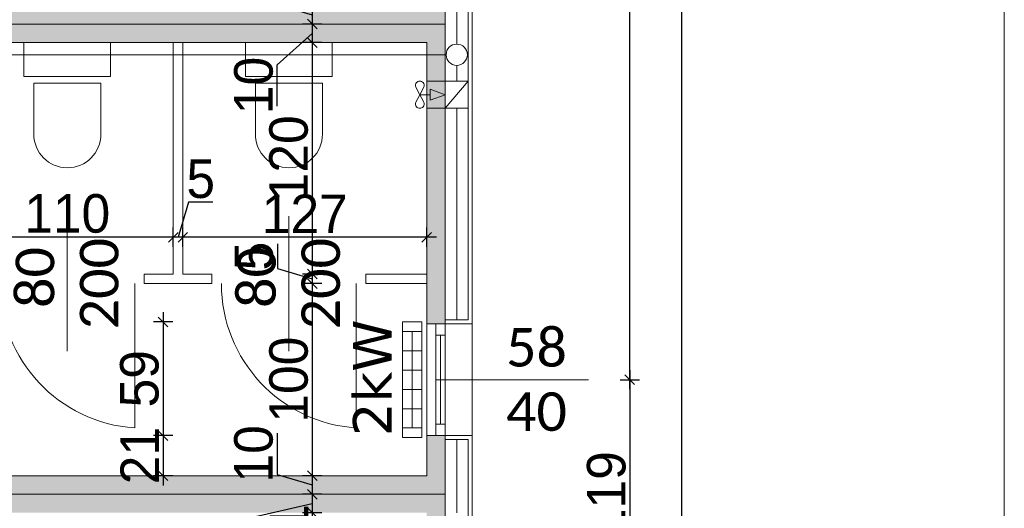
# Model space of a CAD drawing. Header units: millimetres. Extents: x 1962 to 3194, y -795 to -219.
# Tile 156 of 256: x 2525.5 to 2530.61, y -532.03 to -529.5. Entities that reach past the tile are written whole.
import ezdxf

# ---------------------------------------------------------------- set-up
doc = ezdxf.new("R2010")
doc.units = ezdxf.units.MM
doc.layers.get('0').update_dxf_attribs({"lineweight": 5})
doc.layers.get('Defpoints').update_dxf_attribs({"lineweight": 9})
for name, color, linetype, lineweight in [('A_hatch nawierzchnia', 253, 'Continuous', 9), ('A_obiekty kontenery', 152, 'Continuous', 9), ('A_obiekty kontenery elewacja', 62, 'Continuous', 9), ('A_obiekty kontenery izolacja', 213, 'BATTING', 9), ('A_obiekty kontenery opisy', 142, 'Continuous', 9), ('A_wymiary detale', 82, 'Continuous', 9), ('A_wyposażenie armatura sanitarna', 132, 'Continuous', 9), ('A_wyposażenie grzejniki elektr.', 22, 'Continuous', 9), ('A_wyposażenie kanalizacja', 32, 'Continuous', 9), ('A_wyposażenie przegrody wew.', 143, 'Continuous', 9), ('A_wyposażenie stolarka', 16, 'Continuous', 9), ('A_wyposażenie wentylacja i klimatyzacja', 95, 'Continuous', 9)]:
    doc.layers.add(name, color=color, linetype=linetype, lineweight=lineweight)
doc.styles.add('wymiary pzt', font='txt')
doc.linetypes.add('BATTING', pattern='A,0.00254,-2.54,[134,ltypeshp.shx,S=2.54,R=0,X=-2.54,Y=0],-5.08,[134,ltypeshp.shx,S=2.54,R=180,X=2.54,Y=0],-2.54', length=10.16254)
doc.dimstyles.new('wymiary detale', dxfattribs={"dimtxt": 0.2, "dimasz": 0.05, "dimexe": 0.05, "dimexo": 0, "dimgap": 0.02, "dimtad": 1, "dimdec": 0, "dimlfac": 100, "dimzin": 0, "dimtxsty": 'wymiary pzt', "dimblk": 'OBLIQUE', "dimcen": 0.1, "dimdle": 0.05, "dimadec": 1, "dimazin": 0, "dimtfac": 1, "dimtmove": 0, "dimatfit": 3, "dimfxl": 0, "dimarcsym": 0})

# ---------------------------------------------------------------- blocks, each defined once
blk = doc.blocks.new('zw$6F2B')
at = {"layer": 'A_wyposażenie armatura sanitarna'}
blk.add_lwpolyline([(0.1735, 0.21), (0.1735, 0.475, 1), (-0.175, 0.475), (-0.175, 0.21)], format="xyb", close=True, dxfattribs=at)
blk.add_lwpolyline([(-0.225, 0.175), (0.225, 0.175), (0.225, 0), (-0.225, 0)], close=True, dxfattribs=at)
blk = doc.blocks.new('zw$9861')
at = {"layer": 'A_wyposażenie grzejniki elektr.'}
for p, q in [((-0.1, 0.25), (0, 0.25)), ((-0.05, 0.25), (-0.05, -0.25)), ((-0.1, 0.15), (0, 0.15)), ((-0.1, 0.05), (0, 0.05)), ((-0.1, -0.05), (0, -0.05)), ((-0.1, -0.15), (0, -0.15)), ((-0.1, -0.25), (0, -0.25))]:
    blk.add_line(p, q, dxfattribs=at)
blk.add_lwpolyline([(-0.1, -0.3), (0, -0.3), (0, 0.3), (-0.1, 0.3)], close=True, dxfattribs=at)
at = {"layer": 'A_wyposażenie grzejniki elektr.', "insert": (-0.2565, 0.01), "char_height": 0.2, "width": 0.872235, "attachment_point": 5, "rotation": 90, "style": 'wymiary pzt'}
blk.add_mtext('{\\fVerdana|b0|i0|c238|p34;2kW}', dxfattribs=at)
blk = doc.blocks.new('zw$F88C')
at = {"layer": 'A_wyposażenie wentylacja i klimatyzacja'}
h = blk.add_hatch(color=256, dxfattribs=at)
h.dxf.hatch_style = 1
h.paths.add_polyline_path([(0.0417, 0.0187), (0.07, 0.0187), (0.0983, 0.0187), (0.07, 0.096)])
for p, q in [((0, 0.096), (0.14, 0.216)), ((0, 0.096), (0.14, 0.096)), ((0.07, -0.036), (0.07, 0.0187)), ((0.07, -0.036), (0.0305, -0.0154)), ((0.07, -0.036), (0.0305, -0.0566)), ((0.07, -0.036), (0.1095, -0.0154)), ((0.07, -0.036), (0.1095, -0.0566))]:
    blk.add_line(p, q, dxfattribs=at)
blk.add_lwpolyline([(0, 0.216), (0.14, 0.216), (0.14, 0), (0, 0)], close=True, dxfattribs=at)
for points in [[(0.07, 0.096), (0.0417, 0.0187), (0.07, 0.0187)], [(0.07, 0.096), (0.0983, 0.0187), (0.07, 0.0187)]]:
    blk.add_lwpolyline(points, dxfattribs=at)
for centre, radius, start, end in [((0.024, -0.036), 0.024, 133.8139, 226.1861), ((0.0212, -0.0331), 0.02, 62.4472, 133.8139), ((0.1188, -0.0331), 0.02, 46.1861, 117.5528), ((0.116, -0.036), 0.024, 313.8139, 46.1861), ((0.0212, -0.0389), 0.02, 226.1861, 297.5528), ((0.1188, -0.0389), 0.02, 242.4472, 313.8139)]:
    blk.add_arc(centre, radius, start, end, dxfattribs=at)
blk = doc.blocks.new('zw$7A52')
at = {"layer": 'A_wyposażenie stolarka'}
for p, q in [((-0.4, -0.35), (-0.4, 0.35)), ((-0.05, 0), (-0.05, -0.7483))]:
    blk.add_line(p, q, dxfattribs=at)
blk.add_arc((0, 0), 0.75, 180, 266.1774, dxfattribs=at)
at = {"layer": 'A_wyposażenie stolarka', "insert": (-0.4, 0), "char_height": 0.2, "width": 0.488349, "attachment_point": 5, "rotation": 90, "style": 'wymiary pzt'}
blk.add_mtext('{\\fCalibri|b0|i0|c238|p34;\\W0.90929; }{\\fCalibri|b0|i0|c238|p34;80}\\P{\\fCalibri|b0|i0|c238|p34;200}', dxfattribs=at)
blk = doc.blocks.new('zw$1FD4')
at = {"layer": 'A_wyposażenie stolarka'}
blk.add_line((0.024, 0.06), (0.024, 0.52), dxfattribs=at)
for points in [[(0, 0.58), (0.048, 0.58), (0.048, 0), (0, 0)], [(0, 0.58), (0.048, 0.58), (0.048, 0.52), (0, 0.52)], [(0, 0), (0.048, 0), (0.048, 0.06), (0, 0.06)]]:
    blk.add_lwpolyline(points, close=True, dxfattribs=at)
blk = doc.blocks.new('_Oblique')
at = {"color": 0, "linetype": 'ByBlock', "lineweight": -2}
blk.add_line((-0.5, -0.5), (0.5, 0.5), dxfattribs=at)
blk = doc.blocks.new('*D1332')
at = {"layer": 'A_obiekty kontenery opisy', "color": 0, "lineweight": -2}
for p, q in [((2.7624, 0.1), (2.7624, -27.198)), ((2.6624, 0), (2.8624, 0)), ((2.6624, -27.098), (2.8624, -27.098))]:
    blk.add_line(p, q, dxfattribs=at)
at = {"layer": 'Defpoints', "color": 0}
for p in [(0, 0), (0, -27.098), (2.7624, -27.098)]:
    blk.add_point(p, dxfattribs=at)
at = {"layer": 'A_obiekty kontenery opisy', "color": 0, "lineweight": -2, "xscale": 0.1, "yscale": 0.1, "zscale": 0.1}
for p, rotation in [((2.7624, 0), 90), ((2.7624, -27.098), 270)]:
    blk.add_blockref('_Oblique', p, dxfattribs=dict(at, rotation=rotation))
at = {"layer": 'A_obiekty kontenery opisy', "color": 0, "insert": (2.5183, -13.549), "char_height": 0.4, "attachment_point": 5, "rotation": 90, "style": 'wymiary pzt'}
blk.add_mtext('2710', dxfattribs=at)
blk = doc.blocks.new('*D696')
at = {"layer": 'A_wymiary detale', "color": 0, "lineweight": -2}
for p, q in [((2528.6663, -531.4166), (2528.6663, -526.8946)), ((2528.6163, -526.9446), (2528.7163, -526.9446)), ((2528.6163, -531.3666), (2528.7163, -531.3666))]:
    blk.add_line(p, q, dxfattribs=at)
at = {"layer": 'Defpoints', "color": 0}
for p in [(2527.8483, -526.9446), (2528.6663, -526.9446), (2527.8483, -531.3666)]:
    blk.add_point(p, dxfattribs=at)
at = {"layer": 'A_wymiary detale', "color": 0, "lineweight": -2, "xscale": 0.05, "yscale": 0.05, "zscale": 0.05}
for p, rotation in [((2528.6663, -526.9446), 90), ((2528.6663, -531.3666), 270)]:
    blk.add_blockref('_Oblique', p, dxfattribs=dict(at, rotation=rotation))
at = {"layer": 'A_wymiary detale', "color": 0, "insert": (2528.5452, -529.1556), "char_height": 0.2, "attachment_point": 5, "rotation": 90, "style": 'wymiary pzt'}
blk.add_mtext('442', dxfattribs=at)
blk = doc.blocks.new('*D698')
at = {"layer": 'A_wymiary detale', "color": 0, "lineweight": -2}
for p, q in [((2526.8362, -529.2066), (2526.8362, -529.42)), ((2526.8362, -529.42), (2527.0183, -529.4746)), ((2527.0183, -529.3766), (2527.0183, -529.5726)), ((2527.0683, -529.4266), (2526.9683, -529.4266)), ((2527.0683, -529.5226), (2526.9683, -529.5226))]:
    blk.add_line(p, q, dxfattribs=at)
at = {"layer": 'Defpoints', "color": 0}
for p in [(2527.6123, -529.4266), (2527.0183, -529.5226), (2527.7083, -529.5226)]:
    blk.add_point(p, dxfattribs=at)
at = {"layer": 'A_wymiary detale', "color": 0, "lineweight": -2, "xscale": 0.05, "yscale": 0.05, "zscale": 0.05}
for p, rotation in [((2527.0183, -529.4266), 90), ((2527.0183, -529.5226), 270)]:
    blk.add_blockref('_Oblique', p, dxfattribs=dict(at, rotation=rotation))
at = {"layer": 'A_wymiary detale', "color": 0, "insert": (2526.7141, -529.3133), "char_height": 0.2, "attachment_point": 5, "rotation": 90, "style": 'wymiary pzt'}
blk.add_mtext('10', dxfattribs=at)
blk = doc.blocks.new('*D699')
at = {"layer": 'A_wymiary detale', "color": 0, "lineweight": -2}
for p, q in [((2527.0183, -529.4726), (2527.0183, -529.6686)), ((2527.0683, -529.5226), (2526.9683, -529.5226)), ((2526.8362, -529.734), (2527.0183, -529.5706)), ((2527.0683, -529.6186), (2526.9683, -529.6186)), ((2526.8362, -529.9474), (2526.8362, -529.734))]:
    blk.add_line(p, q, dxfattribs=at)
at = {"layer": 'Defpoints', "color": 0}
for p in [(2527.7083, -529.5226), (2527.0183, -529.6186), (2527.6123, -529.6186)]:
    blk.add_point(p, dxfattribs=at)
at = {"layer": 'A_wymiary detale', "color": 0, "lineweight": -2, "xscale": 0.05, "yscale": 0.05, "zscale": 0.05}
for p, rotation in [((2527.0183, -529.5226), 90), ((2527.0183, -529.6186), 270)]:
    blk.add_blockref('_Oblique', p, dxfattribs=dict(at, rotation=rotation))
at = {"layer": 'A_wymiary detale', "color": 0, "insert": (2526.7141, -529.8407), "char_height": 0.2, "attachment_point": 5, "rotation": 90, "style": 'wymiary pzt'}
blk.add_mtext('10', dxfattribs=at)
blk = doc.blocks.new('*D700')
at = {"layer": 'A_wymiary detale', "color": 0, "lineweight": -2}
for p, q in [((2527.0183, -529.5686), (2527.0183, -530.8686)), ((2527.0683, -529.6186), (2526.9683, -529.6186)), ((2527.0683, -530.8186), (2526.9683, -530.8186))]:
    blk.add_line(p, q, dxfattribs=at)
at = {"layer": 'Defpoints', "color": 0}
for p in [(2527.6123, -529.6186), (2527.0183, -530.8186), (2527.6123, -530.8186)]:
    blk.add_point(p, dxfattribs=at)
at = {"layer": 'A_wymiary detale', "color": 0, "lineweight": -2, "xscale": 0.05, "yscale": 0.05, "zscale": 0.05}
for p, rotation in [((2527.0183, -529.6186), 90), ((2527.0183, -530.8186), 270)]:
    blk.add_blockref('_Oblique', p, dxfattribs=dict(at, rotation=rotation))
at = {"layer": 'A_wymiary detale', "color": 0, "insert": (2526.8962, -530.2186), "char_height": 0.2, "attachment_point": 5, "rotation": 90, "style": 'wymiary pzt'}
blk.add_mtext('120', dxfattribs=at)
blk = doc.blocks.new('*D701')
at = {"layer": 'A_wymiary detale', "color": 0, "lineweight": -2}
for p, q in [((2526.8372, -530.662), (2526.8372, -530.7893)), ((2526.8372, -530.7893), (2527.0183, -530.8436)), ((2527.0183, -530.7686), (2527.0183, -530.9186)), ((2527.0683, -530.8186), (2526.9683, -530.8186)), ((2527.0683, -530.8686), (2526.9683, -530.8686))]:
    blk.add_line(p, q, dxfattribs=at)
at = {"layer": 'Defpoints', "color": 0}
for p in [(2527.6123, -530.8186), (2527.0183, -530.8686), (2527.6123, -530.8686)]:
    blk.add_point(p, dxfattribs=at)
at = {"layer": 'A_wymiary detale', "color": 0, "lineweight": -2, "xscale": 0.05, "yscale": 0.05, "zscale": 0.05}
for p, rotation in [((2527.0183, -530.8186), 90), ((2527.0183, -530.8686), 270)]:
    blk.add_blockref('_Oblique', p, dxfattribs=dict(at, rotation=rotation))
at = {"layer": 'A_wymiary detale', "color": 0, "insert": (2526.7162, -530.7257), "char_height": 0.2, "attachment_point": 5, "rotation": 90, "style": 'wymiary pzt'}
blk.add_mtext('5', dxfattribs=at)
blk = doc.blocks.new('*D702')
at = {"layer": 'A_wymiary detale', "color": 0, "lineweight": -2}
for p, q in [((2527.0183, -530.8186), (2527.0183, -531.9146)), ((2527.0683, -530.8686), (2526.9683, -530.8686)), ((2527.0683, -531.8646), (2526.9683, -531.8646))]:
    blk.add_line(p, q, dxfattribs=at)
at = {"layer": 'Defpoints', "color": 0}
for p in [(2527.6123, -530.8686), (2527.0183, -531.8646), (2527.6123, -531.8646)]:
    blk.add_point(p, dxfattribs=at)
at = {"layer": 'A_wymiary detale', "color": 0, "lineweight": -2, "xscale": 0.05, "yscale": 0.05, "zscale": 0.05}
for p, rotation in [((2527.0183, -530.8686), 90), ((2527.0183, -531.8646), 270)]:
    blk.add_blockref('_Oblique', p, dxfattribs=dict(at, rotation=rotation))
at = {"layer": 'A_wymiary detale', "color": 0, "insert": (2526.8962, -531.3666), "char_height": 0.2, "attachment_point": 5, "rotation": 90, "style": 'wymiary pzt'}
blk.add_mtext('100', dxfattribs=at)
blk = doc.blocks.new('*D703')
at = {"layer": 'A_wymiary detale', "color": 0, "lineweight": -2}
for p, q in [((2526.8362, -531.6446), (2526.8362, -531.858)), ((2527.0183, -531.8146), (2527.0183, -532.0106)), ((2526.8362, -531.858), (2527.0183, -531.9126)), ((2527.0683, -531.8646), (2526.9683, -531.8646)), ((2527.0683, -531.9606), (2526.9683, -531.9606))]:
    blk.add_line(p, q, dxfattribs=at)
at = {"layer": 'Defpoints', "color": 0}
for p in [(2527.6123, -531.8646), (2527.0183, -531.9606), (2527.7083, -531.9606)]:
    blk.add_point(p, dxfattribs=at)
at = {"layer": 'A_wymiary detale', "color": 0, "lineweight": -2, "xscale": 0.05, "yscale": 0.05, "zscale": 0.05}
for p, rotation in [((2527.0183, -531.8646), 90), ((2527.0183, -531.9606), 270)]:
    blk.add_blockref('_Oblique', p, dxfattribs=dict(at, rotation=rotation))
at = {"layer": 'A_wymiary detale', "color": 0, "insert": (2526.7141, -531.7513), "char_height": 0.2, "attachment_point": 5, "rotation": 90, "style": 'wymiary pzt'}
blk.add_mtext('10', dxfattribs=at)
blk = doc.blocks.new('*D704')
at = {"layer": 'A_wymiary detale', "color": 0, "lineweight": -2}
for p, q in [((2527.0183, -531.9106), (2527.0183, -532.1066)), ((2527.0683, -531.9606), (2526.9683, -531.9606)), ((2526.4895, -532.1306), (2527.0183, -532.0086)), ((2527.0683, -532.0566), (2526.9683, -532.0566)), ((2526.4895, -532.344), (2526.4895, -532.1306))]:
    blk.add_line(p, q, dxfattribs=at)
at = {"layer": 'Defpoints', "color": 0}
for p in [(2527.7083, -531.9606), (2527.0183, -532.0566), (2527.6123, -532.0566)]:
    blk.add_point(p, dxfattribs=at)
at = {"layer": 'A_wymiary detale', "color": 0, "lineweight": -2, "xscale": 0.05, "yscale": 0.05, "zscale": 0.05}
for p, rotation in [((2527.0183, -531.9606), 90), ((2527.0183, -532.0566), 270)]:
    blk.add_blockref('_Oblique', p, dxfattribs=dict(at, rotation=rotation))
at = {"layer": 'A_wymiary detale', "color": 0, "insert": (2526.3675, -532.2373), "char_height": 0.2, "attachment_point": 5, "rotation": 90, "style": 'wymiary pzt'}
blk.add_mtext('10', dxfattribs=at)
blk = doc.blocks.new('*D705')
at = {"layer": 'A_wymiary detale', "color": 0, "lineweight": -2}
for p, q in [((2527.0183, -532.0066), (2527.0183, -532.3146)), ((2527.0683, -532.0566), (2526.9683, -532.0566)), ((2527.0683, -532.2646), (2526.9683, -532.2646))]:
    blk.add_line(p, q, dxfattribs=at)
at = {"layer": 'Defpoints', "color": 0}
for p in [(2527.6123, -532.0566), (2527.0183, -532.2646), (2527.6123, -532.2646)]:
    blk.add_point(p, dxfattribs=at)
at = {"layer": 'A_wymiary detale', "color": 0, "lineweight": -2, "xscale": 0.05, "yscale": 0.05, "zscale": 0.05}
for p, rotation in [((2527.0183, -532.0566), 90), ((2527.0183, -532.2646), 270)]:
    blk.add_blockref('_Oblique', p, dxfattribs=dict(at, rotation=rotation))
at = {"layer": 'A_wymiary detale', "color": 0, "insert": (2526.8972, -532.1606), "char_height": 0.2, "attachment_point": 5, "rotation": 90, "style": 'wymiary pzt'}
blk.add_mtext('21', dxfattribs=at)
blk = doc.blocks.new('*D894')
at = {"layer": 'A_wymiary detale', "color": 0, "lineweight": -2}
for p, q in [((2528.6163, -531.3666), (2528.7163, -531.3666)), ((2528.6663, -531.3166), (2528.6663, -532.6046)), ((2528.6163, -532.5546), (2528.7163, -532.5546))]:
    blk.add_line(p, q, dxfattribs=at)
at = {"layer": 'Defpoints', "color": 0}
for p in [(2527.8483, -531.3666), (2528.4525, -532.5546), (2528.6663, -532.5546)]:
    blk.add_point(p, dxfattribs=at)
at = {"layer": 'A_wymiary detale', "color": 0, "lineweight": -2, "xscale": 0.05, "yscale": 0.05, "zscale": 0.05}
for p, rotation in [((2528.6663, -531.3666), 90), ((2528.6663, -532.5546), 270)]:
    blk.add_blockref('_Oblique', p, dxfattribs=dict(at, rotation=rotation))
at = {"layer": 'A_wymiary detale', "color": 0, "insert": (2528.5453, -531.9606), "char_height": 0.2, "attachment_point": 5, "rotation": 90, "style": 'wymiary pzt'}
blk.add_mtext('119', dxfattribs=at)
blk = doc.blocks.new('*D904')
at = {"layer": 'A_wymiary detale', "color": 0, "lineweight": -2}
for p, q in [((2528.9369, -554.0926), (2528.9369, -526.8946)), ((2528.8869, -526.9446), (2528.9869, -526.9446)), ((2528.8869, -554.0426), (2528.9869, -554.0426))]:
    blk.add_line(p, q, dxfattribs=at)
at = {"layer": 'Defpoints', "color": 0}
for p in [(2527.8483, -526.9446), (2528.9369, -526.9446), (2527.8483, -554.0426)]:
    blk.add_point(p, dxfattribs=at)
at = {"layer": 'A_wymiary detale', "color": 0, "lineweight": -2, "xscale": 0.05, "yscale": 0.05, "zscale": 0.05}
for p, rotation in [((2528.9369, -526.9446), 89.99999999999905), ((2528.9369, -554.0426), 269.999999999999)]:
    blk.add_blockref('_Oblique', p, dxfattribs=dict(at, rotation=rotation))
at = {"layer": 'A_wymiary detale', "color": 0, "insert": (2528.8148, -540.4936), "char_height": 0.2, "attachment_point": 5, "rotation": 90, "style": 'wymiary pzt'}
blk.add_mtext('2710', dxfattribs=at)
blk = doc.blocks.new('*D961')
at = {"layer": 'A_wymiary detale', "color": 0, "lineweight": -2}
for p, q in [((2526.2437, -531.0171), (2526.2437, -531.7066)), ((2526.2937, -531.0671), (2526.1937, -531.0671)), ((2526.2937, -531.6566), (2526.1937, -531.6566))]:
    blk.add_line(p, q, dxfattribs=at)
at = {"layer": 'Defpoints', "color": 0}
for p in [(2527.6123, -531.0671), (2526.2437, -531.6566), (2527.6123, -531.6566)]:
    blk.add_point(p, dxfattribs=at)
at = {"layer": 'A_wymiary detale', "color": 0, "lineweight": -2, "xscale": 0.05, "yscale": 0.05, "zscale": 0.05}
for p, rotation in [((2526.2437, -531.0671), 90), ((2526.2437, -531.6566), 270)]:
    blk.add_blockref('_Oblique', p, dxfattribs=dict(at, rotation=rotation))
at = {"layer": 'A_wymiary detale', "color": 0, "insert": (2526.1217, -531.3619), "char_height": 0.2, "attachment_point": 5, "rotation": 90, "style": 'wymiary pzt'}
blk.add_mtext('59', dxfattribs=at)
blk = doc.blocks.new('*D962')
at = {"layer": 'A_wymiary detale', "color": 0, "lineweight": -2}
for p, q in [((2526.2437, -531.6066), (2526.2437, -531.9146)), ((2526.2937, -531.6566), (2526.1937, -531.6566)), ((2526.2937, -531.8646), (2526.1937, -531.8646))]:
    blk.add_line(p, q, dxfattribs=at)
at = {"layer": 'Defpoints', "color": 0}
for p in [(2527.6123, -531.6566), (2526.2437, -531.8646), (2527.6123, -531.8646)]:
    blk.add_point(p, dxfattribs=at)
at = {"layer": 'A_wymiary detale', "color": 0, "lineweight": -2, "xscale": 0.05, "yscale": 0.05, "zscale": 0.05}
for p, rotation in [((2526.2437, -531.6566), 90), ((2526.2437, -531.8646), 270)]:
    blk.add_blockref('_Oblique', p, dxfattribs=dict(at, rotation=rotation))
at = {"layer": 'A_wymiary detale', "color": 0, "insert": (2526.1227, -531.7606), "char_height": 0.2, "attachment_point": 5, "rotation": 90, "style": 'wymiary pzt'}
blk.add_mtext('21', dxfattribs=at)
blk = doc.blocks.new('*D972')
at = {"layer": 'A_wymiary detale', "color": 0, "lineweight": -2}
for p, q in [((2526.3463, -530.6777), (2526.3463, -530.5777)), ((2527.6123, -530.6777), (2527.6123, -530.5777)), ((2527.6623, -530.6277), (2526.2963, -530.6277))]:
    blk.add_line(p, q, dxfattribs=at)
at = {"layer": 'Defpoints', "color": 0}
for p in [(2526.3463, -530.6277), (2526.3463, -530.8186), (2527.6123, -530.8186)]:
    blk.add_point(p, dxfattribs=at)
at = {"layer": 'A_wymiary detale', "color": 0, "lineweight": -2, "xscale": 0.05, "yscale": 0.05, "zscale": 0.05, "rotation": 180}
blk.add_blockref('_Oblique', (2526.3463, -530.6277), dxfattribs=at)
at = {"layer": 'A_wymiary detale', "color": 0, "lineweight": -2, "xscale": 0.05, "yscale": 0.05, "zscale": 0.05}
blk.add_blockref('_Oblique', (2527.6123, -530.6277), dxfattribs=at)
at = {"layer": 'A_wymiary detale', "color": 0, "insert": (2526.9793, -530.5067), "char_height": 0.2, "attachment_point": 5, "style": 'wymiary pzt'}
blk.add_mtext('127', dxfattribs=at)
blk = doc.blocks.new('*D973')
at = {"layer": 'A_wymiary detale', "color": 0, "lineweight": -2}
for p, q in [((2526.3756, -530.4467), (2526.3213, -530.6277)), ((2526.5029, -530.4467), (2526.3756, -530.4467)), ((2526.2963, -530.6777), (2526.2963, -530.5777)), ((2526.3463, -530.6777), (2526.3463, -530.5777)), ((2526.3963, -530.6277), (2526.2463, -530.6277))]:
    blk.add_line(p, q, dxfattribs=at)
at = {"layer": 'Defpoints', "color": 0}
for p in [(2526.2963, -530.6277), (2526.2963, -530.8186), (2526.3463, -530.8186)]:
    blk.add_point(p, dxfattribs=at)
at = {"layer": 'A_wymiary detale', "color": 0, "lineweight": -2, "xscale": 0.05, "yscale": 0.05, "zscale": 0.05, "rotation": 180}
blk.add_blockref('_Oblique', (2526.2963, -530.6277), dxfattribs=at)
at = {"layer": 'A_wymiary detale', "color": 0, "lineweight": -2, "xscale": 0.05, "yscale": 0.05, "zscale": 0.05}
blk.add_blockref('_Oblique', (2526.3463, -530.6277), dxfattribs=at)
at = {"layer": 'A_wymiary detale', "color": 0, "insert": (2526.4393, -530.3256), "char_height": 0.2, "attachment_point": 5, "style": 'wymiary pzt'}
blk.add_mtext('5', dxfattribs=at)
blk = doc.blocks.new('*D974')
at = {"layer": 'A_wymiary detale', "color": 0, "lineweight": -2}
for p, q in [((2525.1963, -530.6777), (2525.1963, -530.5777)), ((2526.2963, -530.6777), (2526.2963, -530.5777)), ((2526.3463, -530.6277), (2525.1463, -530.6277))]:
    blk.add_line(p, q, dxfattribs=at)
at = {"layer": 'Defpoints', "color": 0}
for p in [(2525.1963, -530.6277), (2525.1963, -530.8186), (2526.2963, -530.8186)]:
    blk.add_point(p, dxfattribs=at)
at = {"layer": 'A_wymiary detale', "color": 0, "lineweight": -2, "xscale": 0.05, "yscale": 0.05, "zscale": 0.05, "rotation": 180}
blk.add_blockref('_Oblique', (2525.1963, -530.6277), dxfattribs=at)
at = {"layer": 'A_wymiary detale', "color": 0, "lineweight": -2, "xscale": 0.05, "yscale": 0.05, "zscale": 0.05}
blk.add_blockref('_Oblique', (2526.2963, -530.6277), dxfattribs=at)
at = {"layer": 'A_wymiary detale', "color": 0, "insert": (2525.7463, -530.5056), "char_height": 0.2, "attachment_point": 5, "style": 'wymiary pzt'}
blk.add_mtext('110', dxfattribs=at)
blk = doc.blocks.new('zw$EC30')
at = {"layer": 'A_hatch nawierzchnia'}
h = blk.add_hatch(color=256, dxfattribs=at)
h.dxf.hatch_style = 1
h.paths.add_polyline_path([(-6.198, -2.578), (-6.198, -0.14), (-5.102, -0.14), (-5.102, -0.236), (-6.102, -0.236), (-6.102, -2.482), (-0.236, -2.482), (-0.236, -0.236), (-0.982, -0.236), (-0.982, -0.14), (-0.14, -0.14), (-0.14, -2.578)])
h = blk.add_hatch(color=256, dxfattribs=at)
h.dxf.hatch_style = 1
h.paths.add_polyline_path([(-5.852, -5.016), (-5.852, -4.92), (-6.102, -4.92), (-6.102, -2.674), (-0.236, -2.674), (-0.236, -4.132), (-0.14, -4.132), (-0.14, -2.578), (-6.198, -2.578), (-6.198, -5.016)])
h = blk.add_hatch(color=256, dxfattribs=at)
h.dxf.hatch_style = 1
h.paths.add_polyline_path([(-4.932, -4.92), (-4.932, -5.016), (-0.14, -5.016), (-0.14, -4.712), (-0.236, -4.712), (-0.236, -4.92)])
h = blk.add_hatch(color=256, dxfattribs=at)
h.dxf.hatch_style = 1
h.paths.add_polyline_path([(-4.932, -5.112), (-0.236, -5.112), (-0.236, -5.32), (-0.14, -5.32), (-0.14, -5.016), (-4.932, -5.016)])
at = {"layer": 'A_obiekty kontenery'}
for p, q in [((-0.236, -4.132), (-0.14, -4.132)), ((0, -4.712), (0, -4.132)), ((-0.236, -4.712), (-0.14, -4.712))]:
    blk.add_line(p, q, dxfattribs=at)
blk.add_lwpolyline([(-6.198, -2.578), (-0.14, -2.578), (-0.14, -0.14), (-6.198, -0.14)], close=True, dxfattribs=at)
for points in [[(-4.932, -5.016), (-0.14, -5.016), (-0.14, -2.578), (-6.198, -2.578)], [(-4.932, -4.92), (-0.236, -4.92), (-0.236, -2.674), (-6.102, -2.674)], [(-4.932, -7.454), (-0.14, -7.454), (-0.14, -5.016), (-4.932, -5.016)]]:
    blk.add_lwpolyline(points, dxfattribs=at)
at = {"layer": 'A_obiekty kontenery elewacja'}
for points in [[(-0.14, -4.132), (0, -4.132), (0, 0), (-0.982, 0), (-0.982, -0.14)], [(-0.14, -4.112), (-0.02, -4.112), (-0.02, -0.02), (-0.962, -0.02), (-0.962, -0.14)], [(-0.14, -5.32), (0, -5.32), (0, -4.712), (-0.14, -4.712)], [(-0.14, -5.3), (-0.02, -5.3), (-0.02, -4.732), (-0.14, -4.732)]]:
    blk.add_lwpolyline(points, dxfattribs=at)
at = {"layer": 'A_obiekty kontenery izolacja', "ltscale": 0.01}
for points in [[(-0.08, -2.6817), (-0.08, -0.08), (-0.336, -0.08)], [(-0.08, -2.874), (-0.08, -2.7917)], [(-0.08, -4.112), (-0.08, -3.014)], [(-0.08, -5.112), (-0.08, -4.732)]]:
    blk.add_lwpolyline(points, dxfattribs=at)
at = {"layer": 'A_wyposażenie kanalizacja'}
blk.add_lwpolyline([(-4.4151, -2.7367), (-0.135, -2.7367)], dxfattribs=at)
blk.add_circle((-0.08, -2.7367), 0.055, dxfattribs=at)
at = {"layer": 'A_wyposażenie przegrody wew.'}
for p, q in [((-1.552, -3.874), (-1.552, -2.674)), ((-1.502, -3.874), (-1.502, -2.674)), ((-1.702, -3.874), (-1.552, -3.874)), ((-1.702, -3.874), (-1.702, -3.924)), ((-1.502, -3.874), (-1.352, -3.874)), ((-1.352, -3.874), (-1.352, -3.924)), ((-0.552, -3.874), (-0.236, -3.874)), ((-0.552, -3.874), (-0.552, -3.924)), ((-1.702, -3.924), (-1.352, -3.924)), ((-0.552, -3.924), (-0.236, -3.924))]:
    blk.add_line(p, q, dxfattribs=at)
at = {"layer": 'A_wyposażenie stolarka'}
blk.add_line((-0.188, -4.422), (0.6042, -4.422), dxfattribs=at)
at = {"layer": 'A_wyposażenie armatura sanitarna', "rotation": 180}
for p in [(-2.102, -2.674), (-0.952, -2.674)]:
    blk.add_blockref('zw$6F2B', p, dxfattribs=at)
at = {"layer": 'A_wyposażenie grzejniki elektr.'}
blk.add_blockref('zw$9861', (-0.2621, -4.4225), dxfattribs=at)
at = {"layer": 'A_wyposażenie stolarka'}
for p in [(-1.702, -3.924), (-0.552, -3.924)]:
    blk.add_blockref('zw$7A52', p, dxfattribs=at)
at = {"layer": 'A_wyposażenie stolarka', "rotation": 180}
blk.add_blockref('zw$1FD4', (-0.14, -4.132), dxfattribs=at)
at = {"layer": 'A_wyposażenie wentylacja i klimatyzacja', "xscale": -1, "rotation": 270}
blk.add_blockref('zw$F88C', (-0.236, -3.014), dxfattribs=at)
at = {"layer": 'A_wyposażenie stolarka', "insert": (0.3339, -4.422), "char_height": 0.2, "width": 0.488349, "attachment_point": 5, "style": 'wymiary pzt'}
blk.add_mtext('{\\fCalibri|b0|i0|c238|p34;58}\\P{\\fCalibri|b0|i0|c238|p34;40}', dxfattribs=at)
at = {"layer": 'A_obiekty kontenery opisy'}
dim = blk.add_aligned_dim(p1=(0, 0), p2=(0, -27.098), distance=2.7624, dimstyle='wymiary detale', override={"dimscale": 2, "dimblk": 'Oblique'}, dxfattribs=at)
dim.commit()
dim.dimension.update_dxf_attribs({"geometry": '*D1332', "text_midpoint": (2.5183, -13.549)})

msp = doc.modelspace()

# ---------------------------------------------------------------- hatches: boundary and pattern name
at = {"layer": 'A_hatch nawierzchnia'}
h = msp.add_hatch(dxfattribs=at)
h.set_pattern_fill('ANGLE', color=256)
h.set_pattern_definition([(0, (0, 0), (0, 6.985), [5.08, -1.905]), (90, (0, 0), (-6.985, 4e-16), [5.08, -1.905])])
h.paths.add_polyline_path([(2521.6503, -529.5226), (2521.6503, -527.0846), (2522.7463, -527.0846), (2522.7463, -527.1806), (2521.7463, -527.1806), (2521.7463, -529.4266), (2527.6123, -529.4266), (2527.6123, -527.1806), (2526.8663, -527.1806), (2526.8663, -527.0846), (2527.7083, -527.0846), (2527.7083, -529.5226)])

# ---------------------------------------------------------------- block references
msp.add_blockref('zw$EC30', (2527.8483, -526.9446))

# ---------------------------------------------------------------- dimensions: what is measured, and where the dimension line sits
at = {"layer": 'A_wymiary detale'}
for base, p1, p2, angle, picture, middle in [((2528.6663, -526.9446), (2527.8483, -531.3666), (2527.8483, -526.9446), 90, '*D696', (2528.5452, -529.1556)), ((2527.0183, -529.5226), (2527.6123, -529.4266), (2527.7083, -529.5226), 270, '*D698', (2526.7141, -529.4)), ((2527.0183, -530.8186), (2527.6123, -529.6186), (2527.6123, -530.8186), 270, '*D700', (2526.8962, -530.2186)), ((2526.2963, -530.6277), (2526.3463, -530.8186), (2526.2963, -530.8186), 180, '*D973', (2526.3956, -530.3256)), ((2525.1963, -530.6277), (2526.2963, -530.8186), (2525.1963, -530.8186), 180, '*D974', (2525.7463, -530.5056)), ((2527.0183, -530.8686), (2527.6123, -530.8186), (2527.6123, -530.8686), 270, '*D701', (2526.7162, -530.7693)), ((2527.0183, -531.8646), (2527.6123, -530.8686), (2527.6123, -531.8646), 270, '*D702', (2526.8962, -531.3666)), ((2526.2437, -531.6566), (2527.6123, -531.0671), (2527.6123, -531.6566), 270, '*D961', (2526.1217, -531.3619)), ((2528.6663, -532.5546), (2527.8483, -531.3666), (2528.4525, -532.5546), 90, '*D894', (2528.5453, -531.9606)), ((2526.2437, -531.8646), (2527.6123, -531.6566), (2527.6123, -531.8646), 270, '*D962', (2526.1227, -531.7606)), ((2527.0183, -531.9606), (2527.6123, -531.8646), (2527.7083, -531.9606), 270, '*D703', (2526.7141, -531.838)), ((2527.0183, -532.2646), (2527.6123, -532.0566), (2527.6123, -532.2646), 270, '*D705', (2526.8972, -532.1606))]:
    dim = msp.add_linear_dim(base=base, p1=p1, p2=p2, angle=angle, dimstyle='wymiary detale', override={"dimtmove": 1}, dxfattribs=at)
    dim.commit()
    dim.dimension.update_dxf_attribs({"geometry": picture, "text_midpoint": middle})
for p1, p2, distance, picture, middle in [((2527.8483, -554.0426), (2527.8483, -526.9446), -1.0886, '*D904', (2528.8148, -540.4936)), ((2527.6123, -530.8186), (2526.3463, -530.8186), -0.1909, '*D972', (2526.9793, -530.5067))]:
    dim = msp.add_aligned_dim(p1=p1, p2=p2, distance=distance, dimstyle='wymiary detale', dxfattribs=at)
    dim.commit()
    dim.dimension.update_dxf_attribs({"geometry": picture, "text_midpoint": middle})
for base, p1, p2, picture, middle in [((2527.0183, -529.6186), (2527.7083, -529.5226), (2527.6123, -529.6186), '*D699', (2526.8362, -529.754)), ((2527.0183, -532.0566), (2527.7083, -531.9606), (2527.6123, -532.0566), '*D704', (2526.4895, -532.1506))]:
    dim = msp.add_linear_dim(base=base, p1=p1, p2=p2, angle=270, dimstyle='wymiary detale', override={"dimtmove": 1}, dxfattribs=at)
    dim.commit()
    dim.dimension.update_dxf_attribs({"geometry": picture, "text_midpoint": middle, "dimtype": 160})

doc.saveas('drawing.dxf')
